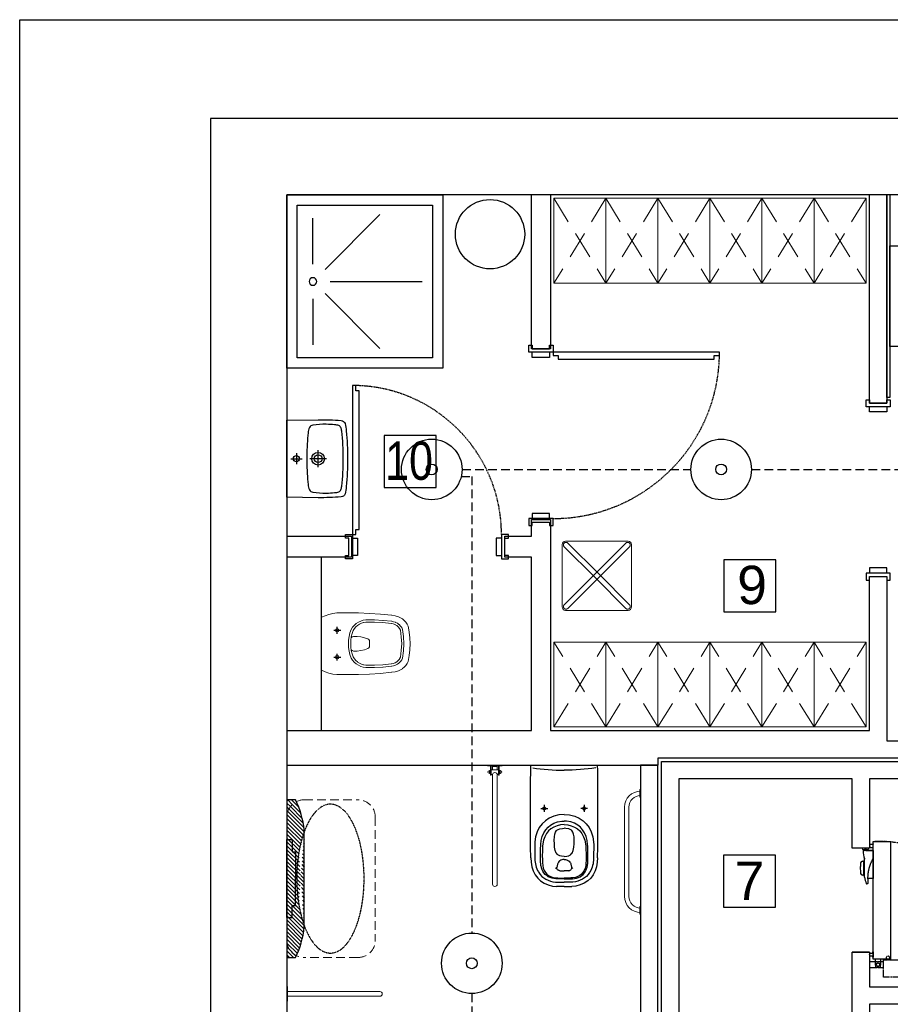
# Model space of a CAD drawing. Header units: millimetres. Extents: x -7934 to 14836, y -13910 to -10668.
# Tile 38 of 42: x 9457 to 9959, y -12982 to -12414. Entities that reach past the tile are written whole.
import ezdxf

# ---------------------------------------------------------------- set-up
doc = ezdxf.new("R2010")
doc.units = ezdxf.units.MM
for name, pattern in [('DASH', [0.75, 0.5, -0.25]), ('DASHED', [0.75, 0.5, -0.25]), ('DGN Style 2', [53.396408, 32.037845, -21.358563]), ('HIDDEN2', [4.7625, 3.175, -1.5875])]:
    doc.linetypes.add(name, pattern=pattern)
doc.layers.add('A_Podkład', color=253, linetype='Continuous', transparency=0.4)
doc.layers.add('INSTAL', color=50, linetype='Continuous')
doc.layers.add('NIEBIESKA', color=4, linetype='Continuous')
doc.styles.add('Arial', font='arial.ttf', dxfattribs={"height": 25})

# ---------------------------------------------------------------- blocks, each defined once
blk = doc.blocks.new('podkład')
at = {"layer": 'A_Podkład'}
h = blk.add_hatch(dxfattribs=at)
h.set_pattern_fill('ANSI31', color=256, scale=0.5, angle=90, style=0)
h.set_pattern_definition([(135, (3682.3321, -1438.7964), (-1.122532, -1.122532), [])])
edge = h.paths.add_edge_path()
edge.add_line((44, -461), (44, -474))
edge.add_arc((54, -474), 10, 180, 243.3263)
edge.add_arc((3.61, -461.55), 50.64, 335.0234, 354.3456)
edge.add_line((54, -466.54), (54, -465.52))
edge.add_ellipse((69.1, -438.5), major_axis=(0, -42.95), ratio=0.452339, start_angle=591.0144, end_angle=668.9856, ccw=False)
edge.add_line((54, -411.48), (54, -410.46))
edge.add_arc((3.61, -415.45), 50.64, 5.6544, 24.9766)
edge.add_arc((54, -403), 10, 116.6737, 180)
edge.add_line((44, -403), (44, -416))
edge.add_line((44, -416), (47, -416))
edge.add_line((47, -416), (47, -423))
edge.add_line((47, -423), (49, -423))
edge.add_line((49, -423), (49, -438.5))
edge.add_line((49, -438.5), (49, -454))
edge.add_line((49, -454), (47, -454))
edge.add_line((47, -454), (47, -461))
edge.add_line((47, -461), (44, -461))
h.paths.add_polyline_path([(44, -474), (44, -483, 0.414214), (45, -484), (49, -484, 0.005829), (49.51, -482.94, -0.283567)])
h.paths.add_polyline_path([(44, -416), (44, -461), (47, -461), (47, -454), (49, -454), (49, -438.5), (49, -423), (47, -423), (47, -416)], flags=17)
edge = h.paths.add_edge_path(flags=17)
edge.add_ellipse((69.1, -438.5), major_axis=(0, -42.95), ratio=0.452339, start_angle=591.0144, end_angle=668.9856)
edge.add_line((54, -465.52), (54, -411.48))
h.paths.add_polyline_path([(45, -393, 0.414214), (44, -394), (44, -403, -0.283567), (49.51, -394.06, 0.005829), (49, -393)])
for p, q in [((44, -44), (134, -44)), ((44, -144), (44, -44)), ((134, -44), (134, -144)), ((50, -50), (128, -50)), ((50, -138), (50, -50)), ((128, -50), (128, -138)), ((66, -87), (97.63, -55.36)), ((59, -84), (59, -57.5)), ((69, -94), (122, -94)), ((66, -101), (97.63, -132.64)), ((59, -104), (59, -130.5)), ((128, -138), (50, -138)), ((134, -144), (44, -144)), ((100.01, -182.79), (100.01, -212.79)), ((130.01, -182.79), (100.01, -182.79)), ((130.01, -212.79), (130.01, -182.79)), ((49.5, -193.02), (49.5, -199.43)), ((62, -201.06), (62, -191.39)), ((46.29, -196.22), (52.71, -196.22)), ((66.84, -196.22), (57.17, -196.22)), ((100.01, -212.79), (130.01, -212.79)), ((64, -353), (64, -253)), ((325.98, -254.48), (295.98, -254.48)), ((295.98, -254.48), (295.98, -284.48)), ((325.98, -284.48), (325.98, -254.48)), ((295.98, -284.48), (325.98, -284.48)), ((295.8, -424.89), (295.8, -454.89)), ((325.8, -424.89), (295.8, -424.89)), ((325.8, -454.89), (325.8, -424.89)), ((376.08, -421.68), (375.89, -421)), ((376.27, -421.88), (376.26, -421.88)), ((377.06, -421.9), (376.38, -421.9)), ((376.65, -422.27), (376.84, -422.27)), ((376.84, -422.27), (376.84, -422.32)), ((376.84, -422.32), (376.85, -422.32)), ((376.85, -422.32), (376.87, -422.32)), ((376.87, -422.32), (376.89, -422.32)), ((376.89, -422.32), (376.92, -422.32)), ((376.92, -422.32), (376.94, -422.32)), ((382.09, -422.29), (376.94, -422.32)), ((377.88, -421.59), (377.88, -422.32)), ((378.99, -421.9), (377.88, -421.9)), ((377.89, -421), (377.89, -421.85)), ((377.94, -422.28), (377.94, -422.32)), ((377.94, -422.28), (382.09, -422.28)), ((378.16, -421.87), (379.18, -421.43)), ((379.27, -421.68), (379.38, -421.28)), ((379.47, -421.1), (379.49, -421)), ((382.09, -422.28), (382.09, -438.37)), ((375.94, -428.49), (376.82, -428.47)), ((376.82, -436.57), (376.82, -428.37)), ((377.08, -427.29), (377.1, -427.29)), ((377.1, -427.25), (377.1, -427.25)), ((377.1, -427.28), (377.1, -427.25)), ((377.1, -427.32), (377.1, -427.28)), ((377.1, -427.38), (377.1, -427.32)), ((377.1, -427.45), (377.1, -427.38)), ((377.1, -427.54), (377.1, -427.45)), ((377.1, -427.64), (377.1, -427.54)), ((377.11, -427.76), (377.1, -427.64)), ((377.11, -427.89), (377.11, -427.76)), ((377.11, -428.04), (377.11, -427.89)), ((377.11, -428.21), (377.11, -428.04)), ((377.12, -428.38), (377.11, -428.21)), ((377.12, -428.57), (377.12, -428.38)), ((377.12, -428.77), (377.12, -428.57)), ((377.12, -428.97), (377.12, -428.77)), ((377.13, -429.18), (377.12, -428.97)), ((377.13, -429.4), (377.13, -429.18)), ((377.13, -429.63), (377.13, -429.4)), ((377.13, -429.88), (377.13, -429.63)), ((377.14, -430.14), (377.13, -429.88)), ((377.14, -430.41), (377.14, -430.14)), ((377.14, -430.68), (377.14, -430.41)), ((377.14, -430.96), (377.14, -430.68)), ((377.14, -431.24), (377.14, -430.96)), ((377.14, -431.53), (377.14, -431.24)), ((377.15, -431.82), (377.14, -431.53)), ((379.92, -431.65), (379.83, -431.93)), ((380.01, -431.37), (379.92, -431.65)), ((380.1, -431.08), (380.01, -431.37)), ((380.2, -430.8), (380.1, -431.08)), ((380.31, -430.52), (380.2, -430.8)), ((380.41, -430.24), (380.31, -430.52)), ((380.52, -429.96), (380.41, -430.24)), ((380.64, -429.68), (380.52, -429.96)), ((380.75, -429.4), (380.64, -429.68)), ((380.88, -429.13), (380.75, -429.4)), ((381, -428.85), (380.88, -429.13)), ((381.13, -428.58), (381, -428.85)), ((381.27, -428.31), (381.13, -428.58)), ((381.4, -428.04), (381.27, -428.31)), ((381.5, -427.85), (381.4, -428.04)), ((381.52, -427.82), (381.5, -427.85)), ((381.55, -427.76), (381.52, -427.82)), ((381.56, -427.74), (381.55, -427.76)), ((381.67, -427.56), (381.56, -427.74)), ((381.67, -427.56), (381.76, -427.41)), ((381.76, -427.41), (381.85, -427.26)), ((381.85, -427.26), (381.92, -427.14)), ((381.92, -427.14), (381.98, -427.02)), ((374.7, -431.82), (374.7, -433.12)), ((376.82, -436.47), (375.94, -436.45)), ((377.1, -437.28), (377.11, -437.15)), ((377.1, -437.38), (377.1, -437.28)), ((377.1, -437.47), (377.1, -437.38)), ((377.11, -436.7), (377.12, -436.52)), ((377.11, -436.86), (377.11, -436.7)), ((377.11, -437.02), (377.11, -436.86)), ((377.11, -437.15), (377.11, -437.02)), ((377.12, -435.91), (377.13, -435.68)), ((377.12, -436.12), (377.12, -435.91)), ((377.12, -436.33), (377.12, -436.12)), ((377.12, -436.52), (377.12, -436.33)), ((377.13, -435.2), (377.14, -434.94)), ((377.13, -435.44), (377.13, -435.2)), ((377.13, -435.68), (377.13, -435.44)), ((377.14, -433.28), (377.15, -432.99)), ((377.14, -433.57), (377.14, -433.28)), ((377.14, -433.85), (377.14, -433.57)), ((377.14, -434.14), (377.14, -433.85)), ((377.14, -434.41), (377.14, -434.14)), ((377.14, -434.68), (377.14, -434.41)), ((377.14, -434.94), (377.14, -434.68)), ((377.15, -432.11), (377.15, -431.82)), ((377.15, -432.4), (377.15, -432.11)), ((377.15, -432.7), (377.15, -432.4)), ((377.15, -432.99), (377.15, -432.7)), ((378.95, -437.36), (378.94, -437.64)), ((378.96, -437.08), (378.95, -437.36)), ((378.97, -436.79), (378.96, -437.08)), ((378.99, -436.51), (378.97, -436.79)), ((379.01, -436.22), (378.99, -436.51)), ((379.04, -435.94), (379.01, -436.22)), ((379.07, -435.65), (379.04, -435.94)), ((379.11, -435.37), (379.07, -435.65)), ((379.14, -435.08), (379.11, -435.37)), ((379.19, -434.8), (379.14, -435.08)), ((379.23, -434.51), (379.19, -434.8)), ((379.28, -434.22), (379.23, -434.51)), ((379.34, -433.94), (379.28, -434.22)), ((379.4, -433.65), (379.34, -433.94)), ((379.46, -433.37), (379.4, -433.65)), ((379.53, -433.08), (379.46, -433.37)), ((379.6, -432.79), (379.53, -433.08)), ((379.67, -432.51), (379.6, -432.79)), ((379.75, -432.22), (379.67, -432.51)), ((379.83, -431.93), (379.75, -432.22)), ((377.1, -437.65), (377.08, -437.65)), ((377.1, -437.55), (377.1, -437.47)), ((377.1, -437.61), (377.1, -437.55)), ((377.1, -437.66), (377.1, -437.61)), ((377.1, -437.68), (377.1, -437.66)), ((377.1, -437.69), (377.1, -437.68)), ((377.1, -437.69), (377.1, -437.69)), ((378.83, -441.47), (378.43, -441.47)), ((378.89, -441.44), (378.89, -441.44)), ((378.9, -441.44), (378.89, -441.44)), ((378.91, -441.43), (378.9, -441.44)), ((378.92, -441.42), (378.91, -441.43)), ((378.94, -441.41), (378.92, -441.42)), ((378.94, -437.64), (378.94, -437.93)), ((378.94, -437.93), (378.94, -438.21)), ((378.94, -438.21), (378.94, -438.49)), ((382.09, -438.37), (378.94, -438.4)), ((378.94, -438.49), (378.95, -438.77)), ((378.96, -441.39), (378.94, -441.41)), ((378.95, -438.77), (378.96, -439.05)), ((378.96, -439.05), (378.98, -439.33)), ((378.98, -441.37), (378.96, -441.39)), ((378.98, -439.33), (379, -439.6)), ((379.01, -441.34), (378.98, -441.37)), ((379, -439.6), (379.02, -439.88)), ((379.02, -441.33), (379.01, -441.34)), ((379.02, -439.88), (379.03, -439.91)), ((379.03, -439.91), (379.03, -439.99)), ((379.03, -439.99), (379.04, -440.09)), ((379.04, -441.32), (379.03, -441.32)), ((379.04, -440.09), (379.05, -440.18)), ((379.05, -441.3), (379.04, -441.32)), ((379.05, -440.18), (379.06, -440.26)), ((379.06, -441.28), (379.05, -441.3)), ((379.06, -440.26), (379.07, -440.35)), ((379.07, -441.26), (379.06, -441.28)), ((379.07, -440.35), (379.07, -440.43)), ((379.07, -440.43), (379.08, -440.51)), ((379.08, -441.23), (379.07, -441.26)), ((379.08, -440.51), (379.08, -440.59)), ((379.08, -440.59), (379.09, -440.66)), ((379.09, -441.16), (379.08, -441.19)), ((379.08, -441.19), (379.08, -441.23)), ((379.09, -440.66), (379.09, -440.73)), ((379.09, -440.73), (379.09, -440.8)), ((379.09, -440.8), (379.1, -440.86)), ((379.1, -441.07), (379.09, -441.11)), ((379.09, -441.11), (379.09, -441.16)), ((379.1, -440.86), (379.1, -440.92)), ((379.1, -440.92), (379.1, -440.97)), ((379.1, -440.97), (379.1, -441.02)), ((379.1, -441.02), (379.1, -441.07)), ((295.8, -454.89), (325.8, -454.89))]:
    blk.add_line(p, q, dxfattribs=at)
at = {"layer": 'A_Podkład', "linetype": 'HIDDEN2', "lineweight": 0, "ltscale": 5}
for p, q in [((228, -46), (198, -95)), ((198, -46), (228, -95)), ((258, -46), (228, -95)), ((228, -46), (258, -95)), ((288, -46), (258, -95)), ((258, -46), (288, -95)), ((318, -46), (288, -95)), ((288, -46), (318, -95)), ((348, -46), (318, -95)), ((318, -46), (348, -95)), ((378, -46), (348, -95)), ((348, -46), (378, -95)), ((228, -351), (198, -302)), ((198, -351), (228, -302)), ((258, -351), (228, -302)), ((228, -351), (258, -302)), ((288, -351), (258, -302)), ((258, -351), (288, -302)), ((318, -351), (288, -302)), ((288, -351), (318, -302)), ((348, -351), (318, -302)), ((318, -351), (348, -302)), ((378, -351), (348, -302)), ((348, -351), (378, -302))]:
    blk.add_line(p, q, dxfattribs=at)
at = {"layer": 'A_Podkład', "linetype": 'Continuous', "lineweight": 0}
for p, q in [((204.75, -243.76), (240.75, -243.76)), ((202.75, -281.76), (202.75, -245.76)), ((242.75, -245.76), (242.75, -281.76)), ((240.75, -283.76), (204.75, -283.76))]:
    blk.add_line(p, q, dxfattribs=at)
at = {"layer": 'A_Podkład', "linetype": 'DGN Style 2', "lineweight": 0}
for p, q in [((221.69, -264.82), (203.91, -247.05)), ((223.81, -262.7), (206.03, -244.92)), ((221.69, -262.7), (239.46, -244.92)), ((223.81, -264.82), (241.58, -247.05)), ((221.69, -262.7), (203.91, -280.47)), ((223.81, -264.82), (206.03, -282.59)), ((221.69, -264.82), (239.46, -282.59)), ((223.81, -262.7), (241.58, -280.47))]:
    blk.add_line(p, q, dxfattribs=at)
at = {"layer": 'A_Podkład', "linetype": 'Continuous', "lineweight": 20}
for p, q in [((159.7, -373.35), (159.7, -373.02)), ((159.7, -373.02), (168.15, -373.02)), ((159.7, -373.35), (168.15, -373.35)), ((161.43, -378.85), (161.43, -373.35)), ((161.77, -378.85), (161.77, -373.35)), ((162.57, -373.84), (162.56, -375.64)), ((162.57, -373.84), (165.27, -373.84)), ((165.27, -373.84), (165.28, -375.64)), ((166.08, -378.85), (166.08, -373.35)), ((166.42, -378.85), (166.42, -373.35)), ((168.15, -373.35), (168.15, -373.02)), ((160.59, -376.31), (160.77, -376.31)), ((160.59, -377.66), (160.77, -377.66)), ((161.36, -376.18), (160.83, -376.18)), ((161.36, -376.59), (160.83, -376.59)), ((161.36, -377.39), (160.83, -377.39)), ((161.36, -377.79), (160.83, -377.79)), ((161.43, -377.87), (161.43, -376.1)), ((161.43, -376.39), (161.43, -377.59)), ((161.43, -378.85), (161.77, -378.85)), ((161.77, -375.72), (161.9, -375.72)), ((161.77, -378.25), (161.9, -378.25)), ((161.9, -375.64), (161.9, -378.34)), ((161.9, -375.64), (165.95, -375.64)), ((161.9, -378.34), (162.57, -378.34)), ((162.68, -377.95), (162.57, -378.34)), ((162.57, -378.34), (162.57, -441.68)), ((162.97, -377.62), (162.68, -377.95)), ((163.41, -377.4), (162.97, -377.62)), ((163.93, -377.33), (163.41, -377.4)), ((164.44, -377.4), (163.93, -377.33)), ((164.88, -377.62), (164.44, -377.4)), ((165.18, -377.95), (164.88, -377.62)), ((165.28, -378.34), (165.18, -377.95)), ((165.95, -378.34), (165.28, -378.34)), ((165.28, -378.34), (165.28, -441.68)), ((165.95, -375.64), (165.95, -378.34)), ((166.08, -375.72), (165.95, -375.72)), ((166.08, -378.25), (165.95, -378.25)), ((166.42, -378.85), (166.08, -378.85)), ((166.42, -377.87), (166.42, -376.1)), ((166.42, -376.39), (166.42, -377.59)), ((166.49, -376.18), (167.03, -376.18)), ((166.49, -376.59), (167.03, -376.59)), ((166.49, -377.39), (167.03, -377.39)), ((166.49, -377.79), (167.03, -377.79)), ((167.26, -376.31), (167.09, -376.31)), ((167.26, -377.66), (167.09, -377.66)), ((247.5, -387), (248, -387)), ((247.5, -391.5), (247.5, -387)), ((247.5, -388), (248, -388)), ((247.5, -390.5), (248, -390.5)), ((248, -391.5), (247.5, -391.5)), ((248, -387), (248, -391.5)), ((238.75, -397.25), (238.75, -448.75)), ((241.25, -397.25), (241.25, -448.75)), ((247.5, -454.5), (248, -454.5)), ((247.5, -459), (247.5, -454.5)), ((247.5, -455.5), (248, -455.5)), ((247.5, -458), (248, -458)), ((248, -459), (247.5, -459)), ((248, -454.5), (248, -459)), ((44.32, -500.77), (43.98, -500.77)), ((43.98, -500.77), (43.98, -509.22)), ((44.32, -500.77), (44.32, -509.22)), ((44.32, -503.64), (97.64, -503.64)), ((44.32, -509.22), (43.98, -509.22)), ((44.32, -506.35), (97.64, -506.35))]:
    blk.add_line(p, q, dxfattribs=at)
at = {"layer": 'A_Podkład', "ltscale": 0.1}
blk.add_line((377.88, -421.9), (377.06, -421.9), dxfattribs=at)
at = {"layer": 'A_Podkład'}
for points in [[(449, -1244), (904, -1244), (904, 0), (0, 0), (0, -1244), (252, -1244)], [(196, -44), (196, -132.75), (185, -132.75), (185, -44)], [(390, -44), (390, -164.25), (380, -164.25), (380, -44)], [(391.8, -44), (391.8, -160.87), (390, -160.87), (390, -44)], [(185.5, -130.75), (185.5, -132.75), (195.5, -132.75), (195.5, -130.75), (197.5, -130.75), (197.5, -134.75), (195.5, -134.75), (183.5, -134.75), (183.5, -130.75), (185.5, -130.75)], [(195.5, -134.75), (195.5, -137.75), (185.5, -137.75), (185.5, -134.75)], [(380, -162.25), (380, -164.25), (390, -164.25), (390, -162.25), (392, -162.25), (392, -166.25), (390, -166.25), (378, -166.25), (378, -162.25), (380, -162.25)], [(390, -166.25), (390, -169.25), (380, -169.25), (380, -166.25)], [(44, -353), (185, -353), (185, -253), (169.75, -253), (169.75, -241), (184, -241), (184, -241), (185, -241), (185, -231.25), (196, -231.25), (196, -250.62), (196, -353), (196, -353)], [(44, -353), (185, -353), (185, -253), (169.75, -253), (169.75, -241), (184, -241), (184, -241), (185, -241), (185, -231.25), (196, -231.25), (196, -250.62), (196, -353), (380, -353), (380, -264.25), (390, -264.25), (390, -359), (497, -359), (497, -369), (391, -369), (391, -369)], [(185.5, -234.75), (185.5, -232.75), (195.5, -232.75), (195.5, -234.75), (197.5, -234.75), (197.5, -230.75), (195.5, -230.75), (183.5, -230.75), (183.5, -234.75), (185.5, -234.75)], [(195.5, -230.75), (195.5, -227.75), (185.5, -227.75), (185.5, -230.75)], [(44, -241), (81.25, -241), (81.25, -253), (44, -253)], [(77.75, -252), (79.75, -252), (79.75, -242), (77.75, -242), (77.75, -240), (81.75, -240), (81.75, -242), (81.75, -254), (77.75, -254), (77.75, -252)], [(81.75, -242), (84.75, -242), (84.75, -252), (81.75, -252)], [(167.75, -242), (164.75, -242), (164.75, -252), (167.75, -252)], [(171.75, -252), (169.75, -252), (169.75, -242), (171.75, -242), (171.75, -240), (167.75, -240), (167.75, -242), (167.75, -254), (171.75, -254), (171.75, -252)], [(390, -262.25), (390, -259.25), (380, -259.25), (380, -262.25)], [(380, -266.25), (380, -264.25), (390, -264.25), (390, -266.25), (392, -266.25), (392, -262.25), (390, -262.25), (378, -262.25), (378, -266.25), (380, -266.25)], [(71.03, -295.22), (75.02, -295.22)], [(72.99, -297.25), (72.99, -293.27)], [(71.03, -310.73), (75.02, -310.73)], [(72.99, -312.73), (72.99, -308.75)], [(391, -369), (258, -369), (258, -373)], [(44, -373), (258, -373)], [(44, -373), (258, -373)], [(184.63, -373), (223.22, -373)], [(380, -381), (380, -421), (370, -421), (370, -381), (270, -381), (270, -581), (370, -581), (370, -481), (380, -481), (380, -501), (470, -501), (470, -491), (480, -491), (480, -511), (380, -511), (380, -591), (260, -591), (260, -371), (480, -371), (480, -431), (470, -431), (470, -381), (380, -381), (380, -419.9)], [(54, -466.54), (54, -410.46)], [(44, -416), (44, -461), (47, -461), (47, -454), (49, -454), (49, -438.5)], [(44, -461), (44, -416), (47, -416), (47, -423), (49, -423), (49, -438.5)], [(380, -421), (370, -421)], [(380, -481), (370, -481)]]:
    blk.add_lwpolyline(points, dxfattribs=at)
for points in [[(44, -1229), (860, -1229), (860, -44), (44, -44)], [(197.5, -136.75), (200.5, -136.75), (200.5, -138.75), (290.5, -138.75), (290.5, -136.75), (293.5, -136.75), (293.5, -134.75), (197.5, -134.75)], [(83.75, -240), (83.75, -237), (85.75, -237), (85.75, -157), (83.75, -157), (83.75, -154), (81.75, -154), (81.75, -240)], [(248, -593), (258, -593), (258, -373), (248, -373)]]:
    blk.add_lwpolyline(points, close=True, dxfattribs=at)
at = {"layer": 'A_Podkład', "linetype": 'Continuous', "lineweight": 0, "flags": 128}
for points in [[(198, -95), (198, -46), (228, -46), (228, -95)], [(228, -95), (228, -46), (258, -46), (258, -95)], [(258, -95), (258, -46), (288, -46), (288, -95)], [(288, -95), (288, -46), (318, -46), (318, -95)], [(318, -95), (318, -46), (348, -46), (348, -95)], [(348, -95), (348, -46), (378, -46), (378, -95)], [(198, -302), (198, -351), (228, -351), (228, -302)], [(228, -302), (228, -351), (258, -351), (258, -302)], [(258, -302), (258, -351), (288, -351), (288, -302)], [(288, -302), (288, -351), (318, -351), (318, -302)], [(318, -302), (318, -351), (348, -351), (348, -302)], [(348, -302), (348, -351), (378, -351), (378, -302)]]:
    blk.add_lwpolyline(points, close=True, dxfattribs=at)
at = {"layer": 'A_Podkład'}
for points in [[(391.8, -131.44), (391.8, -73.44), (441, -73.44, -1), (441, -131.44)], [(380, -489.75), (384.38, -489.75), (386.12, -489.54, 0.379651), (386.3, -489.34), (386.3, -486.86, 0.379651), (386.12, -486.66), (384.38, -486.45), (380, -486.45)], [(383.25, -485), (383.25, -487.58), (383.46, -489.32, 0.379651), (383.65, -489.5), (386.14, -489.5, 0.379651), (386.34, -489.32), (386.55, -487.58), (386.55, -485)]]:
    blk.add_lwpolyline(points, format="xyb", close=True, dxfattribs=at)
for points in [[(44, -196.22), (44, -174), (62, -173.72, -0.022418), (75.29, -174.18, -0.33438), (77.53, -175.96, -0.032866), (78.27, -180.17, -0.025259), (79.01, -196.22, -0.025259), (78.27, -212.28, -0.032866), (77.53, -216.49, -0.33438), (75.29, -218.27, -0.022418), (62, -218.72), (44, -218.45), (44, -196.22)], [(55.5, -196.22, 0.014903), (55.73, -204.83, 0.014241), (56.25, -211.12, 0.076583), (57.01, -214.22, 0.227108), (59.02, -215.55, 0.049924), (66.7, -216.05, 0.019997), (71.5, -215.81, 0.071818), (73.95, -215.29, 0.193992), (75.1, -214.14, 0.056141), (75.65, -212.16, 0.031566), (76.52, -196.22, 0.031566), (75.65, -180.28, 0.056141), (75.1, -178.31, 0.193992), (73.95, -177.16, 0.071818), (71.5, -176.64, 0.019997), (66.7, -176.4, 0.049924), (59.02, -176.9, 0.227108), (57.01, -178.23, 0.076583), (56.25, -181.33, 0.014241), (55.73, -187.62, 0.014903), (55.5, -196.22)], [(49, -393), (45, -393, 0.414214), (44, -394), (44, -483, 0.414214), (45, -484), (49, -484)], [(381.94, -421.01), (381.99, -421.01), (381.99, -421.11, 0.175422), (382.06, -421.3, 0.244753), (382.08, -421.31), (382.12, -421.31, 0.414214), (382.14, -421.28), (382.14, -418.53, 0.414214), (382.12, -418.51), (382.08, -418.51, 0.200685), (382.06, -418.52), (382.03, -418.57), (382.1, -418.25), (382.05, -418.24, 0.414214), (381.93, -418.32), (381.84, -418.71), (380.57, -418.71, 0.649069), (380.59, -420.51), (381.84, -420.51), (381.84, -420.91, 0.414214), (381.94, -421.01)], [(382.22, -485, -0.414214), (382.14, -484.92), (382.14, -417.08, -0.414214), (382.22, -417), (392.07, -417, -0.414814), (392.14, -417.07), (392.14, -484.91, -0.414814), (392.07, -485), (382.22, -485)], [(381.94, -480.99), (381.99, -480.99), (381.99, -480.89, -0.175422), (382.06, -480.7, -0.244753), (382.08, -480.69), (382.12, -480.69, -0.414214), (382.14, -480.71), (382.14, -483.46, -0.414214), (382.12, -483.49), (382.08, -483.49, -0.200685), (382.06, -483.48), (382.03, -483.43), (382.1, -483.75), (382.05, -483.76, -0.414214), (381.93, -483.68), (381.84, -483.29), (380.57, -483.29, -0.649069), (380.59, -481.49), (381.84, -481.49), (381.84, -481.09, -0.414214), (381.94, -480.99)]]:
    blk.add_lwpolyline(points, format="xyb", dxfattribs=at)
at = {"layer": 'A_Podkład', "lineweight": 15}
for points in [[(104.37, -286.54), (106.35, -286.87), (108.28, -287.43), (109.5, -287.95), (109.53, -287.96), (110.65, -288.63), (110.67, -288.65), (111.69, -289.49), (112.59, -290.46), (112.61, -290.49), (113.3, -291.6), (113.31, -291.63), (113.88, -292.83), (114.46, -296.15), (114.47, -296.24), (114.85, -299.57), (114.86, -299.66), (115.03, -302.97), (114.86, -306.32), (114.85, -306.41), (114.47, -309.76), (114.46, -309.85), (113.88, -313.17), (113.31, -314.35), (113.3, -314.37), (112.61, -315.46), (112.59, -315.49), (111.69, -316.51), (110.67, -317.35), (110.65, -317.37), (109.53, -318.04), (109.5, -318.05), (108.28, -318.57), (106.35, -319.1), (104.37, -319.46), (98.03, -320.11), (91.71, -320.52), (85.37, -320.77), (72.73, -320.77), (70.47, -320.44), (68.23, -319.93), (66.1, -319.21), (64, -318.31), (64, -287.69), (64.05, -287.69), (64, -287.69), (66.1, -286.79), (68.23, -286.07), (70.47, -285.51), (72.73, -285.17), (79.07, -285.17), (79.02, -285.17), (85.37, -285.2), (91.71, -285.46), (98.03, -285.89), (104.37, -286.54), (104.43, -286.54)], [(104.43, -290.05), (104.37, -290.05), (99.52, -289.5), (99.39, -289.49), (94.51, -289.18), (94.38, -289.18), (89.53, -289.23), (88.02, -289.44), (87.99, -289.44), (86.64, -289.91), (86.6, -289.93), (85.24, -290.57), (85.21, -290.58), (84.03, -291.35), (84, -291.37), (82.85, -292.37), (82.82, -292.4), (81.86, -293.46), (81.84, -293.48), (81.05, -294.75), (80.31, -296.73), (79.84, -298.79), (79.54, -300.87), (79.51, -302.97), (79.54, -305.11), (79.84, -307.21), (80.31, -309.27), (81.05, -311.25), (81.84, -312.47), (81.86, -312.49), (82.82, -313.6), (82.85, -313.63), (84, -314.61), (84.03, -314.63), (85.21, -315.42), (85.24, -315.43), (86.6, -316.07), (86.64, -316.09), (87.99, -316.5), (88.02, -316.51), (89.53, -316.77), (94.38, -316.77), (94.51, -316.77), (99.39, -316.51), (99.52, -316.5), (104.37, -315.95), (105.52, -315.74), (105.54, -315.73), (106.6, -315.37), (106.63, -315.35), (107.71, -314.79), (107.73, -314.78), (108.64, -314.11), (108.67, -314.09), (109.51, -313.25), (109.53, -313.22), (110.19, -312.31), (110.21, -312.29), (110.74, -311.25), (111.31, -307.14), (111.51, -302.97), (111.31, -298.86), (110.74, -294.75), (110.21, -293.68), (110.19, -293.66), (109.53, -292.78), (109.51, -292.75), (108.67, -291.88), (108.64, -291.86), (107.73, -291.17), (107.71, -291.16), (106.63, -290.65), (106.6, -290.63), (105.54, -290.27), (105.52, -290.26), (104.37, -290.05)], [(108.28, -287.43), (108.3, -287.43)], [(104.17, -291.34), (99.42, -290.79), (99.29, -290.77), (94.46, -290.52), (94.33, -290.52), (89.55, -290.52), (88.28, -290.72), (88.25, -290.73), (87.07, -291.15), (87.03, -291.16), (85.88, -291.72), (85.86, -291.74), (84.8, -292.38), (84.77, -292.39), (83.77, -293.26), (83.75, -293.29), (82.94, -294.23), (82.92, -294.25), (82.23, -295.32), (81.59, -297.14), (81.13, -299.07), (80.87, -301), (80.82, -302.97), (80.87, -304.9), (81.13, -306.88), (81.59, -308.75), (82.23, -310.6), (82.92, -311.7), (82.94, -311.72), (83.75, -312.63), (83.77, -312.66), (84.77, -313.5), (84.8, -313.52), (85.86, -314.21), (85.88, -314.23), (87.03, -314.79), (87.07, -314.8), (88.25, -315.17), (88.28, -315.18), (89.55, -315.38), (94.33, -315.38), (94.46, -315.38), (99.29, -315.12), (99.42, -315.11), (104.17, -314.58), (104.19, -314.58)], [(110.2, -303.03), (109.97, -299.04), (109.46, -295.14), (108.92, -294.17), (108.91, -294.15), (108.24, -293.28), (108.22, -293.26), (107.38, -292.52), (106.38, -291.98), (106.36, -291.97), (105.34, -291.55), (105.32, -291.54), (104.25, -291.34), (104.3, -291.34)], [(82.49, -307.21), (82.46, -307.21), (84.6, -307.21), (86.7, -306.96), (88.76, -306.49), (90.76, -305.75), (91.26, -305.37), (91.28, -305.36), (91.61, -304.83), (91.61, -304.81), (91.71, -304.18), (91.71, -301.82), (91.61, -301.19), (91.61, -301.17), (91.28, -300.61), (91.26, -300.6), (90.76, -300.23), (88.76, -299.51), (86.7, -299.04), (84.6, -298.79), (82.46, -298.79), (81.69, -299.04), (81.05, -299.51), (81.08, -299.51)], [(82.46, -298.79), (82.49, -298.79)], [(81.05, -306.44), (81.69, -306.96), (82.46, -307.21)], [(104.25, -314.58), (105.32, -314.35), (105.34, -314.35), (106.36, -313.97), (106.38, -313.96), (107.38, -313.38), (108.22, -312.66), (108.24, -312.64), (108.91, -311.8), (108.92, -311.78), (109.46, -310.81), (109.97, -306.88), (110.2, -302.92)], [(81.05, -311.25), (81.08, -311.25)], [(104.37, -315.95), (104.43, -315.95)], [(72.73, -320.77), (72.78, -320.77)], [(79.02, -320.77), (79.07, -320.77)], [(104.37, -319.46), (104.43, -319.46)], [(108.28, -318.57), (108.3, -318.57)]]:
    blk.add_lwpolyline(points, dxfattribs=at)
at = {"layer": 'A_Podkład', "linetype": 'DASHED', "lineweight": 0, "ltscale": 10}
blk.add_lwpolyline([(44, -474), (44, -403, -0.414214), (54, -393), (85, -393, -0.414214), (95, -403), (95, -474, -0.414214), (85, -484), (54, -484, -0.414214)], format="xyb", close=True, dxfattribs=at)
at = {"layer": 'A_Podkład', "linetype": 'DASHED'}
blk.add_lwpolyline([(388, -486.45), (385.41, -486.45), (383.67, -486.66, 0.379651), (383.5, -486.86), (383.5, -489.34, 0.379651), (383.67, -489.54), (385.41, -489.75), (388, -489.75)], format="xyb", close=True, dxfattribs=at)
for points in [[(388, -485.43, -0.414214), (388.08, -485.35), (455.92, -485.35, -0.414214), (456, -485.43), (456, -495.27, -0.414814), (455.92, -495.35), (388.08, -495.35, -0.414814), (388, -495.27), (388, -485.43)], [(392.01, -485.15), (392.01, -485.2), (392.11, -485.2, -0.175422), (392.3, -485.27, -0.244753), (392.31, -485.29), (392.31, -485.32, -0.414214), (392.28, -485.35), (389.53, -485.35, -0.414214), (389.51, -485.32), (389.51, -485.29, -0.200685), (389.51, -485.27), (389.57, -485.23), (389.25, -485.3), (389.24, -485.25, -0.414214), (389.32, -485.13), (389.71, -485.05), (389.71, -483.77, -0.649069), (391.51, -483.8), (391.51, -485.05), (391.91, -485.05, -0.414214), (392.01, -485.15)]]:
    blk.add_lwpolyline(points, format="xyb", dxfattribs=at)
at = {"layer": 'A_Podkład'}
for points in [[(184.64, -426.49, 0), (184.57, -420.29, 0), (184.52, -414.13, 0), (184.49, -407.86, 0), (184.48, -401.59, 0), (184.48, -395.33, 0), (184.51, -389.06, 0), (184.54, -382.58, 0), (184.6, -376.33, 0), (184.63, -373, 0)], [(185.77, -374.64, 0), (187.95, -374.94, 0), (190.16, -375.2, 0), (192.37, -375.41, 0), (194.6, -375.59, 0), (196.93, -375.73, 0), (199.26, -375.83, 0), (201.6, -375.89, 0), (203.93, -375.91, 0)], [(222.09, -374.64, 0), (219.9, -374.94, 0), (217.7, -375.2, 0), (215.48, -375.41, 0), (213.26, -375.59, 0), (210.92, -375.73, 0), (208.59, -375.83, 0), (206.26, -375.89, 0), (203.93, -375.91, 0)], [(223.21, -426.49, 0), (223.29, -420.29, 0), (223.33, -414.13, 0), (223.36, -407.86, 0), (223.37, -401.59, 0), (223.37, -395.33, 0), (223.35, -389.06, 0), (223.31, -382.58, 0), (223.26, -376.33, 0), (223.22, -373, 0)], [(192.43, -398.75, 0), (192.35, -398.75, 0), (192.28, -398.75, 0), (192.21, -398.73, 0), (192.14, -398.71, 0), (192.07, -398.68, 0), (192.01, -398.64, 0), (191.95, -398.59, 0), (191.89, -398.54, 0), (191.84, -398.48, 0), (191.79, -398.42, 0), (191.76, -398.35, 0), (191.72, -398.29, 0), (191.7, -398.22, 0), (191.68, -398.14, 0), (191.66, -398.07, 0), (191.66, -398, 0), (191.67, -397.92, 0), (191.68, -397.85, 0), (191.7, -397.78, 0), (191.73, -397.71, 0), (191.76, -397.65, 0), (191.85, -397.52, 0), (191.96, -397.42, 0), (192.08, -397.33, 0), (192.15, -397.3, 0), (192.22, -397.27, 0), (192.29, -397.25, 0), (192.36, -397.24, 0), (192.43, -397.24, 0), (192.5, -397.24, 0), (192.57, -397.25, 0), (192.64, -397.27, 0), (192.71, -397.3, 0), (192.77, -397.33, 0), (192.89, -397.42, 0), (193, -397.52, 0), (193.09, -397.65, 0), (193.12, -397.71, 0), (193.15, -397.78, 0), (193.17, -397.85, 0), (193.19, -397.92, 0), (193.19, -398, 0), (193.19, -398.07, 0), (193.18, -398.14, 0), (193.16, -398.22, 0), (193.13, -398.29, 0), (193.1, -398.35, 0), (193.06, -398.42, 0), (193.01, -398.48, 0), (192.96, -398.54, 0), (192.91, -398.59, 0), (192.85, -398.64, 0), (192.78, -398.68, 0), (192.72, -398.71, 0), (192.65, -398.73, 0), (192.58, -398.75, 0), (192.5, -398.75, 0), (192.43, -398.75, 0)], [(192.43, -396, 0), (192.43, -396.5, 0), (192.43, -397, 0), (192.43, -397.5, 0), (192.43, -398, 0), (192.43, -398.5, 0), (192.43, -399, 0), (192.43, -399.5, 0), (192.43, -400, 0)], [(215.43, -398.75, 0), (215.5, -398.75, 0), (215.58, -398.75, 0), (215.65, -398.73, 0), (215.72, -398.71, 0), (215.78, -398.68, 0), (215.85, -398.64, 0), (215.91, -398.59, 0), (215.96, -398.54, 0), (216.01, -398.48, 0), (216.06, -398.42, 0), (216.1, -398.35, 0), (216.13, -398.29, 0), (216.16, -398.22, 0), (216.18, -398.14, 0), (216.19, -398.07, 0), (216.19, -398, 0), (216.19, -397.92, 0), (216.17, -397.85, 0), (216.15, -397.78, 0), (216.12, -397.71, 0), (216.09, -397.65, 0), (216, -397.52, 0), (215.89, -397.42, 0), (215.77, -397.33, 0), (215.71, -397.3, 0), (215.64, -397.27, 0), (215.57, -397.25, 0), (215.5, -397.24, 0), (215.43, -397.24, 0), (215.36, -397.24, 0), (215.29, -397.25, 0), (215.22, -397.27, 0), (215.15, -397.3, 0), (215.08, -397.33, 0), (214.96, -397.42, 0), (214.85, -397.52, 0), (214.76, -397.65, 0), (214.73, -397.71, 0), (214.7, -397.78, 0), (214.68, -397.85, 0), (214.67, -397.92, 0), (214.66, -398, 0), (214.66, -398.07, 0), (214.68, -398.14, 0), (214.7, -398.22, 0), (214.72, -398.29, 0), (214.76, -398.35, 0), (214.79, -398.42, 0), (214.84, -398.48, 0), (214.89, -398.54, 0), (214.95, -398.59, 0), (215.01, -398.64, 0), (215.07, -398.68, 0), (215.14, -398.71, 0), (215.21, -398.73, 0), (215.28, -398.75, 0), (215.35, -398.75, 0), (215.43, -398.75, 0)], [(215.43, -396, 0), (215.43, -396.5, 0), (215.43, -397, 0), (215.43, -397.5, 0), (215.43, -398, 0), (215.43, -398.5, 0), (215.43, -399, 0), (215.43, -399.5, 0), (215.43, -400, 0)], [(203.93, -401.5, 0), (200.86, -401.75, 0), (197.87, -402.51, 0), (195.31, -403.66, 0), (193.05, -405.16, 0), (191.23, -406.87, 0), (189.58, -409.07, 0), (188.3, -411.58, 0), (187.41, -414.36, 0), (186.96, -417.35, 0), (186.91, -419.01, 0)], [(190.43, -398, 0), (190.93, -398, 0), (191.43, -398, 0), (191.93, -398, 0), (192.43, -398, 0), (192.93, -398, 0), (193.43, -398, 0), (193.93, -398, 0), (194.43, -398, 0)], [(203.93, -401.5, 0), (207, -401.75, 0), (209.98, -402.51, 0), (212.54, -403.66, 0), (214.81, -405.16, 0), (216.62, -406.87, 0), (218.27, -409.07, 0), (219.55, -411.58, 0), (220.44, -414.36, 0), (220.89, -417.35, 0), (220.95, -419.01, 0)], [(217.43, -398, 0), (216.93, -398, 0), (216.43, -398, 0), (215.93, -398, 0), (215.43, -398, 0), (214.93, -398, 0), (214.43, -398, 0), (213.93, -398, 0), (213.43, -398, 0)], [(190.46, -418.79, 0), (190.73, -416.54, 0), (191.31, -414.23, 0), (192.17, -412.15, 0), (193.33, -410.28, 0), (194.59, -408.84, 0), (196.06, -407.64, 0), (197.97, -406.56, 0), (200.12, -405.77, 0), (202.53, -405.34, 0), (203.93, -405.27, 0)], [(203.93, -407.33, 0), (201.87, -407.48, 0), (199.86, -407.95, 0), (197.94, -408.74, 0), (196.31, -409.75, 0), (194.96, -410.95, 0), (193.78, -412.42, 0), (192.73, -414.35, 0), (192.02, -416.36, 0), (191.62, -418.34, 0), (191.48, -419.74, 0)], [(217.4, -418.79, 0), (217.13, -416.54, 0), (216.54, -414.23, 0), (215.68, -412.15, 0), (214.53, -410.28, 0), (213.26, -408.84, 0), (211.8, -407.64, 0), (209.89, -406.56, 0), (207.73, -405.77, 0), (205.32, -405.34, 0), (203.93, -405.27, 0)], [(203.93, -407.33, 0), (205.99, -407.48, 0), (208, -407.95, 0), (209.91, -408.74, 0), (211.55, -409.75, 0), (212.9, -410.95, 0), (214.07, -412.42, 0), (215.12, -414.35, 0), (215.83, -416.36, 0), (216.23, -418.34, 0), (216.37, -419.74, 0)], [(203.93, -425.63, 0), (202.45, -425.55, 0), (201.32, -425.32, 0), (201.1, -425.23, 0), (200.3, -424.75, 0), (200.12, -424.59, 0), (199.44, -423.86, 0), (199.34, -423.72, 0), (198.78, -422.24, 0), (198.4, -420.37, 0), (198.25, -418.36, 0), (198.2, -416.36, 0), (198.24, -414.38, 0), (198.48, -412.79, 0), (198.89, -411.7, 0), (199.47, -410.8, 0), (199.56, -410.69, 0), (199.72, -410.56, 0), (200.45, -410.08, 0), (201.34, -409.72, 0), (202.91, -409.48, 0), (203.93, -409.45, 0)], [(203.93, -425.63, 0), (205.4, -425.55, 0), (206.53, -425.32, 0), (206.75, -425.23, 0), (207.55, -424.75, 0), (207.74, -424.59, 0), (208.41, -423.86, 0), (208.51, -423.72, 0), (209.07, -422.24, 0), (209.45, -420.37, 0), (209.6, -418.36, 0), (209.66, -416.36, 0), (209.61, -414.38, 0), (209.38, -412.79, 0), (208.96, -411.7, 0), (208.39, -410.8, 0), (208.29, -410.69, 0), (208.14, -410.56, 0), (207.4, -410.08, 0), (206.52, -409.72, 0), (204.95, -409.48, 0), (203.93, -409.45, 0)], [(186.91, -419.01, 0), (186.92, -420, 0), (186.92, -420.99, 0), (186.93, -421.99, 0), (186.94, -422.98, 0), (186.95, -423.97, 0), (186.96, -424.97, 0), (186.97, -425.96, 0), (186.98, -426.95, 0)], [(190.26, -426.81, 0), (190.25, -425.81, 0), (190.24, -424.82, 0), (190.25, -423.83, 0), (190.27, -422.83, 0), (190.3, -421.82, 0), (190.34, -420.81, 0), (190.4, -419.8, 0), (190.46, -418.79, 0)], [(191.48, -419.74, 0), (191.41, -420.95, 0), (191.36, -422.17, 0), (191.33, -423.39, 0), (191.31, -424.6, 0), (191.31, -425.82, 0), (191.32, -427.03, 0), (191.35, -428.25, 0), (191.39, -429.46, 0)], [(216.37, -419.74, 0), (216.44, -420.95, 0), (216.49, -422.17, 0), (216.52, -423.39, 0), (216.54, -424.6, 0), (216.55, -425.82, 0), (216.54, -427.03, 0), (216.51, -428.25, 0), (216.47, -429.46, 0)], [(217.6, -426.81, 0), (217.61, -425.81, 0), (217.61, -424.82, 0), (217.6, -423.83, 0), (217.58, -422.83, 0), (217.55, -421.82, 0), (217.51, -420.81, 0), (217.46, -419.8, 0), (217.4, -418.79, 0)], [(220.95, -419.01, 0), (220.94, -420, 0), (220.93, -420.99, 0), (220.92, -421.99, 0), (220.91, -422.98, 0), (220.9, -423.97, 0), (220.89, -424.97, 0), (220.88, -425.96, 0), (220.87, -426.95, 0)], [(184.64, -426.49, 0), (184.83, -429.04, 0), (185.3, -431.6, 0), (186.1, -434.05, 0), (187.26, -436.32, 0), (188.63, -438.16, 0), (190.3, -439.74, 0), (192.36, -441.1, 0), (194.69, -442.12, 0), (197.24, -442.76, 0), (199.47, -442.96, 0)], [(186.98, -426.95, 0), (187.03, -427.97, 0), (187.13, -428.97, 0), (187.29, -429.94, 0), (187.53, -430.92, 0), (187.83, -431.91, 0), (188.19, -432.87, 0), (188.61, -433.79, 0), (189.07, -434.66, 0), (189.28, -435, 0)], [(190.34, -429.31, 0), (190.32, -428.99, 0), (190.31, -428.68, 0), (190.3, -428.37, 0), (190.29, -428.06, 0), (190.28, -427.75, 0), (190.27, -427.43, 0), (190.26, -427.12, 0), (190.26, -426.81, 0)], [(191.26, -433.4, 0), (191.07, -432.92, 0), (190.9, -432.44, 0), (190.76, -431.97, 0), (190.63, -431.48, 0), (190.51, -430.9, 0), (190.43, -430.37, 0), (190.37, -429.84, 0), (190.34, -429.31, 0)], [(191.39, -429.46, 0), (191.54, -430.95, 0), (191.89, -432.38, 0), (192.46, -433.78, 0), (193.17, -434.94, 0), (193.94, -435.83, 0), (194.92, -436.64, 0), (196.1, -437.32, 0), (197.47, -437.81, 0), (198.94, -438.08, 0), (199.54, -438.11, 0)], [(203.93, -427.39, 0), (203.19, -427.44, 0), (202.53, -427.6, 0), (201.94, -427.84, 0), (201.43, -428.15, 0), (201, -428.5, 0), (200.64, -428.9, 0), (200.36, -429.31, 0), (200.16, -429.73, 0), (200.04, -430.13, 0), (199.89, -431.09, 0), (199.81, -431.45, 0), (199.69, -431.8, 0), (199.6, -431.98, 0), (199.48, -432.15, 0), (199.34, -432.32, 0), (199.17, -432.48, 0), (198.96, -432.65, 0)], [(203.93, -427.39, 0), (204.66, -427.44, 0), (205.33, -427.6, 0), (205.91, -427.84, 0), (206.42, -428.15, 0), (206.86, -428.5, 0), (207.21, -428.9, 0), (207.49, -429.31, 0), (207.69, -429.73, 0), (207.81, -430.13, 0), (207.97, -431.09, 0), (208.04, -431.45, 0), (208.17, -431.8, 0), (208.26, -431.98, 0), (208.37, -432.15, 0), (208.51, -432.32, 0), (208.69, -432.48, 0), (208.9, -432.65, 0)], [(216.47, -429.46, 0), (216.31, -430.95, 0), (215.96, -432.38, 0), (215.4, -433.78, 0), (214.69, -434.94, 0), (213.91, -435.83, 0), (212.93, -436.64, 0), (211.75, -437.32, 0), (210.38, -437.81, 0), (208.91, -438.08, 0), (208.32, -438.11, 0)], [(223.21, -426.49, 0), (223.02, -429.04, 0), (222.55, -431.6, 0), (221.75, -434.05, 0), (220.6, -436.32, 0), (219.22, -438.16, 0), (217.55, -439.74, 0), (215.49, -441.1, 0), (213.16, -442.12, 0), (210.61, -442.76, 0), (208.39, -442.96, 0)], [(216.59, -433.4, 0), (216.78, -432.92, 0), (216.96, -432.44, 0), (217.1, -431.97, 0), (217.22, -431.48, 0), (217.34, -430.9, 0), (217.42, -430.37, 0), (217.48, -429.84, 0), (217.52, -429.31, 0)], [(217.52, -429.31, 0), (217.53, -428.99, 0), (217.54, -428.68, 0), (217.55, -428.37, 0), (217.57, -428.06, 0), (217.57, -427.75, 0), (217.58, -427.43, 0), (217.59, -427.12, 0), (217.6, -426.81, 0)], [(220.87, -426.95, 0), (220.83, -427.97, 0), (220.72, -428.97, 0), (220.56, -429.94, 0), (220.33, -430.92, 0), (220.03, -431.91, 0), (219.66, -432.87, 0), (219.25, -433.79, 0), (218.78, -434.66, 0), (218.57, -435, 0)], [(189.28, -435, 0), (190.11, -436.14, 0), (191.07, -437.17, 0), (192.15, -438.07, 0), (193.41, -438.87, 0), (194.66, -439.47, 0), (196.03, -439.95, 0), (197.45, -440.28, 0), (198.88, -440.45, 0), (199.56, -440.48, 0)], [(199.18, -438.6, 0), (198.03, -438.51, 0), (196.91, -438.27, 0), (195.77, -437.88, 0), (194.73, -437.37, 0), (193.83, -436.76, 0), (193, -436.02, 0), (192.27, -435.16, 0), (191.67, -434.23, 0), (191.26, -433.4, 0)], [(201.47, -433.91, 0), (201.07, -433.84, 0), (200.88, -433.79, 0), (200.71, -433.72, 0), (200.56, -433.64, 0), (200.41, -433.55, 0), (200.15, -433.33, 0), (199.93, -433.07, 0), (199.75, -432.78, 0), (199.6, -432.47, 0), (199.48, -432.15, 0)], [(201.47, -433.91, 0), (201.78, -433.94, 0), (202.08, -433.96, 0), (202.39, -433.97, 0), (202.73, -433.99, 0), (203.1, -434, 0), (203.47, -434, 0), (203.83, -434.01, 0), (203.93, -434.01, 0)], [(206.39, -433.91, 0), (206.08, -433.94, 0), (205.77, -433.96, 0), (205.46, -433.97, 0), (205.12, -433.99, 0), (204.76, -434, 0), (204.39, -434, 0), (204.02, -434.01, 0), (203.93, -434.01, 0)], [(206.39, -433.91, 0), (206.79, -433.84, 0), (206.97, -433.79, 0), (207.14, -433.72, 0), (207.3, -433.64, 0), (207.44, -433.55, 0), (207.7, -433.33, 0), (207.92, -433.07, 0), (208.11, -432.78, 0), (208.25, -432.47, 0), (208.37, -432.15, 0)], [(218.57, -435, 0), (217.74, -436.14, 0), (216.78, -437.17, 0), (215.7, -438.07, 0), (214.44, -438.87, 0), (213.19, -439.47, 0), (211.82, -439.95, 0), (210.4, -440.28, 0), (208.98, -440.45, 0), (208.29, -440.48, 0)], [(208.67, -438.6, 0), (209.82, -438.51, 0), (210.95, -438.27, 0), (212.09, -437.88, 0), (213.12, -437.37, 0), (214.02, -436.76, 0), (214.85, -436.02, 0), (215.59, -435.16, 0), (216.18, -434.23, 0), (216.59, -433.4, 0)], [(203.93, -438.65, 0), (203.34, -438.65, 0), (202.76, -438.65, 0), (202.17, -438.64, 0), (201.59, -438.64, 0), (201, -438.63, 0), (200.42, -438.62, 0), (199.83, -438.61, 0), (199.25, -438.6, 0)], [(203.93, -443, 0), (203.37, -443, 0), (202.81, -443, 0), (202.25, -443, 0), (201.7, -442.99, 0), (201.14, -442.99, 0), (200.58, -442.98, 0), (200.02, -442.97, 0), (199.47, -442.96, 0)], [(199.54, -438.11, 0), (200.09, -438.12, 0), (200.64, -438.13, 0), (201.18, -438.14, 0), (201.73, -438.15, 0), (202.28, -438.15, 0), (202.83, -438.16, 0), (203.38, -438.16, 0), (203.93, -438.16, 0)], [(199.56, -440.48, 0), (200.11, -440.49, 0), (200.65, -440.5, 0), (201.2, -440.51, 0), (201.75, -440.51, 0), (202.29, -440.52, 0), (202.84, -440.52, 0), (203.38, -440.52, 0), (203.93, -440.53, 0)], [(208.32, -438.11, 0), (207.77, -438.12, 0), (207.22, -438.13, 0), (206.67, -438.14, 0), (206.12, -438.15, 0), (205.57, -438.15, 0), (205.02, -438.16, 0), (204.48, -438.16, 0), (203.93, -438.16, 0)], [(203.93, -438.65, 0), (204.51, -438.65, 0), (205.1, -438.65, 0), (205.68, -438.64, 0), (206.27, -438.64, 0), (206.85, -438.63, 0), (207.43, -438.62, 0), (208.02, -438.61, 0), (208.6, -438.6, 0)], [(208.29, -440.48, 0), (207.74, -440.49, 0), (207.2, -440.5, 0), (206.65, -440.51, 0), (206.11, -440.51, 0), (205.56, -440.52, 0), (205.02, -440.52, 0), (204.47, -440.52, 0), (203.93, -440.53, 0)], [(203.93, -443, 0), (204.48, -443, 0), (205.04, -443, 0), (205.6, -443, 0), (206.16, -442.99, 0), (206.72, -442.99, 0), (207.27, -442.98, 0), (207.83, -442.97, 0), (208.39, -442.96, 0)]]:
    blk.add_polyline3d(points, dxfattribs=at)
for centre, radius in [((161.14, -66.7), 20), ((62, -196.22), 3.65), ((49.5, -196.22), 1.75), ((62, -196.22), 2.25), ((384.9, -488.1), 1)]:
    blk.add_circle(centre, radius, dxfattribs=at)
at = {"layer": 'A_Podkład', "lineweight": 15}
for centre in [(72.99, -295.22), (72.99, -310.73)]:
    blk.add_circle(centre, 0.976, dxfattribs=at)
at = {"layer": 'A_Podkład', "linetype": 'DASHED'}
for centre, radius, start, end in [((197.5, -134.75), 96, 270, 0), ((81.75, -240), 86, 0, 90), ((384.9, -488.1), 71.12, 358.5492, 91.3977)]:
    blk.add_arc(centre, radius, start, end, dxfattribs=at)
at = {"layer": 'A_Podkład', "linetype": 'Continuous', "lineweight": 0}
for centre, start, end in [((204.75, -245.76), 90, 180), ((240.75, -245.76), 0, 90), ((204.75, -281.76), 180, 270), ((240.75, -281.76), 270, 0)]:
    blk.add_arc(centre, 2, start, end, dxfattribs=at)
at = {"layer": 'A_Podkład', "linetype": 'DGN Style 2', "lineweight": 0}
for centre, start, end in [((204.97, -245.99), 45, 225), ((240.52, -245.99), 315, 135), ((204.97, -281.53), 135, 315), ((240.52, -281.53), 225, 45)]:
    blk.add_arc(centre, 1.5, start, end, dxfattribs=at)
at = {"layer": 'A_Podkład', "linetype": 'Continuous', "lineweight": 20}
for centre, radius, start, end in [((160.59, -376.99), 0.676, 90, 270), ((161.08, -376.39), 0.327, 142.1208, 217.8792), ((161.96, -376.99), 1.2, 160.5286, 199.4714), ((161.08, -377.59), 0.327, 142.1208, 217.8792), ((161.11, -376.39), 0.327, 322.1208, 37.8792), ((160.23, -376.99), 1.2, 340.5286, 19.4714), ((161.11, -377.59), 0.327, 322.1208, 37.8792), ((166.75, -376.39), 0.327, 142.1208, 217.8792), ((167.62, -376.99), 1.2, 160.5286, 199.4714), ((166.75, -377.59), 0.327, 142.1208, 217.8792), ((166.77, -376.39), 0.327, 322.1208, 37.8792), ((165.89, -376.99), 1.2, 340.5286, 19.4714), ((166.77, -377.59), 0.327, 322.1208, 37.8792), ((167.26, -376.99), 0.676, 270, 90), ((248, -397.25), 9.25, 90, 180), ((248, -397.25), 6.75, 90, 180), ((163.93, -441.68), 1.35, 180, 0), ((248, -448.75), 9.25, 180, 270), ((248, -448.75), 6.75, 180, 270), ((97.64, -504.99), 1.35, 270, 90)]:
    blk.add_arc(centre, radius, start, end, dxfattribs=at)
at = {"layer": 'A_Podkład'}
for centre, radius, start, end in [((3.61, -415.45), 50.64, 5.6544, 26.3124), ((376.37, -421.6), 0.3, 195, 249.9026), ((376.38, -421.59), 0.307, 250.1256, 270.0096), ((376.65, -422.57), 0.3, 90.5, 181.2445), ((390.34, -422.27), 14, 181.2445, 199.4981), ((377.78, -422.34), 0.85, 90, 178.3774), ((377.78, -421.59), 0.1, 0, 90), ((377.94, -421.85), 0.05, 180, 270), ((378, -421.5), 0.4, 270, 293), ((378.99, -421.6), 0.3, 270, 345), ((378.98, -420.97), 0.5, 293, 345), ((401.54, -432.47), 26.85, 173.5706, 178.6225), ((375.96, -429.59), 1.1, 91, 173.5706), ((401.84, -431.39), 25.2, 170.8779, 173.1122), ((376.87, -428.37), 0.05, 173.1122, 180), ((377.08, -427.41), 0.12, 90, 170.8779), ((401.54, -432.47), 25, 167.3579, 167.9398), ((377.05, -426.98), 0.1, 347.1623, 19.1967), ((401.54, -432.47), 26.85, 181.3775, 186.4294), ((375.96, -435.35), 1.1, 186.4294, 269), ((376.87, -436.57), 0.05, 180, 186.8878), ((401.84, -433.55), 25.2, 186.8878, 189.1221), ((377.08, -437.53), 0.12, 189.1221, 270), ((401.54, -432.47), 25, 192.0583, 200.6235), ((378.43, -441.17), 0.3, 200.6143, 270.0753), ((378.83, -441.37), 0.1, 270, 292.5613), ((378.83, -441.37), 0.1, 292.5613, 311.4404), ((378.96, -441.26), 0.0994, 311.7156, 316.8378), ((3.61, -461.55), 50.64, 333.6876, 354.3456)]:
    blk.add_arc(centre, radius, start, end, dxfattribs=at)
at = {"layer": 'A_Podkład', "extrusion": (0, 0, -1)}
blk.add_ellipse((59, -94), major_axis=(-1.56, 1.56), ratio=1, start_param=2.356194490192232, end_param=8.639379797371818, dxfattribs=at)
at = {"layer": 'A_Podkład', "linetype": 'DASHED', "ltscale": 0.3, "extrusion": (0, 0, -1)}
blk.add_ellipse((69.1, -438.5), major_axis=(0, -42.95), ratio=0.452339, start_param=-6.283185, end_param=0, dxfattribs=at)
at = {"layer": 'A_Podkład', "linetype": 'Continuous', "style": 'Arial', "width": 0.8}
blk.add_text('10', height=22.129, dxfattribs=at).set_placement((100.71, -208.42))
at = {"layer": 'A_Podkład', "linetype": 'Continuous', "style": 'Arial'}
for s, p in [('9', (303.68, -280.11)), ('7', (302.16, -450.79))]:
    blk.add_text(s, height=22.13, dxfattribs=at).set_placement(p)

msp = doc.modelspace()

# ---------------------------------------------------------------- block references
at = {"layer": 'A_Podkład', "linetype": 'DASH', "ltscale": 10}
msp.add_blockref('podkład', (9567.24, -12471, 0), dxfattribs=at)

# ---------------------------------------------------------------- next in the draw order: linework, layer by layer
at = {"color": 1, "linetype": 'DASH', "ltscale": 10}
for points in [[(9711.77, -12677.42), (9717.89, -12677.42), (9717.89, -12940.89)], [(9712.24, -12673.42), (9844.22, -12673.42)], [(9879.13, -12673.42), (10060.19, -12673.42)]]:
    msp.add_lwpolyline(points, dxfattribs=at)
at = {"color": 1, "linetype": 'DASH', "ltscale": 10, "elevation": 0}
msp.add_lwpolyline([(9717.89, -12975.8), (9717.89, -13084), (10017.46, -13084)], dxfattribs=at)
at = {"layer": 'INSTAL', "color": 10}
for centre, radius in [((9694.78, -12673.42), 17.46), ((9861.68, -12673.42), 17.46), ((9694.78, -12673.42), 3.13), ((9861.68, -12673.42), 3.13), ((9717.89, -12958.34), 17.46), ((9717.89, -12958.34), 3.13)]:
    msp.add_circle(centre, radius, dxfattribs=at)
at = {"layer": 'NIEBIESKA', "color": 5, "linetype": 'Continuous'}
msp.add_lwpolyline([(9457.14, -12413.95), (11414.68, -12413.95), (11414.68, -13826.45), (9457.14, -13826.45)], close=True, dxfattribs=at)

doc.saveas('drawing.dxf')
